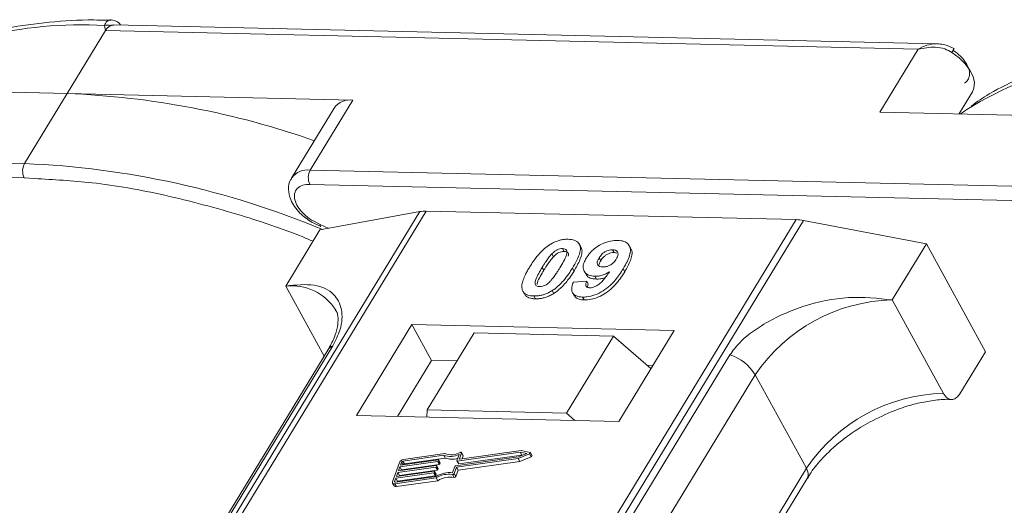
# Model space of a CAD drawing. Header units: millimetres. Extents: x 207 to 1682, y 260 to 1293.
# Tile 54 of 84: x 1095 to 1138, y 1212 to 1234. Entities that reach past the tile are written whole.
import ezdxf

# ---------------------------------------------------------------- set-up
doc = ezdxf.new("R2010")
doc.units = ezdxf.units.MM

msp = doc.modelspace()

# ---------------------------------------------------------------- linework, layer by layer
at = {"color": 7, "linetype": 'Continuous', "lineweight": 15}
for p, q in [((1096.862, 1230.393), (1098.543, 1233.155)), ((1098.543, 1233.155), (1098.506, 1233.373)), ((1098.543, 1233.155), (1134.151, 1232.338)), ((1134.978, 1232.577), (1098.908, 1233.404)), ((1134.151, 1232.338), (1132.47, 1229.576)), ((1084.343, 1230.68), (1096.862, 1230.393)), ((1096.862, 1230.393), (1094.995, 1227.324)), ((1109.381, 1230.106), (1096.862, 1230.393)), ((1135.939, 1229.496), (1136.531, 1230.469)), ((1108.567, 1229.76), (1106.7, 1226.691)), ((1107.514, 1227.037), (1109.381, 1230.106)), ((1132.47, 1229.576), (1144.989, 1229.288)), ((1094.995, 1227.324), (1059.387, 1228.141)), ((1059.373, 1227.519), (1094.981, 1226.702)), ((1094.981, 1226.702), (1095.435, 1226.668)), ((1143.122, 1226.219), (1107.514, 1227.037)), ((1107.5, 1226.414), (1143.107, 1225.597)), ((1112.314, 1225.218), (1090.633, 1189.588)), ((1090.903, 1189.582), (1112.599, 1225.239)), ((1107.936, 1224.413), (1112.314, 1225.218)), ((1112.599, 1225.239), (1128.816, 1224.867)), ((1128.816, 1224.867), (1107.119, 1189.21)), ((1107.452, 1189.202), (1129.132, 1224.832)), ((1107.579, 1224.749), (1107.974, 1224.572)), ((1107.948, 1224.653), (1107.585, 1224.841)), ((1108.326, 1224.484), (1107.948, 1224.653)), ((1129.132, 1224.832), (1134.514, 1223.803)), ((1107.936, 1224.413), (1106.442, 1221.957)), ((1119.373, 1223.669), (1119.304, 1223.795)), ((1121.56, 1223.604), (1121.491, 1223.73)), ((1133.02, 1221.347), (1134.514, 1223.803)), ((1134.514, 1223.803), (1137.1, 1219.075)), ((1118.103, 1223.365), (1118.172, 1223.239)), ((1118.575, 1223.599), (1118.644, 1223.473)), ((1120.83, 1223.423), (1120.761, 1223.549)), ((1120.83, 1223.423), (1120.957, 1223.397)), ((1120.175, 1223.19), (1120.244, 1223.064)), ((1117.681, 1222.775), (1117.75, 1222.649)), ((1119.074, 1222.613), (1119.005, 1222.739)), ((1119.521, 1222.61), (1119.59, 1222.484)), ((1119.986, 1222.386), (1120.055, 1222.26)), ((1121.297, 1222.584), (1121.228, 1222.71)), ((1106.442, 1221.957), (1108.125, 1218.883)), ((1119.046, 1222.131), (1119.63, 1222.17)), ((1119.63, 1222.17), (1119.698, 1222.044)), ((1116.886, 1221.658), (1116.955, 1221.532)), ((1117.311, 1221.521), (1117.38, 1221.395)), ((1118.118, 1221.756), (1118.187, 1221.63)), ((1119.01, 1221.666), (1119.079, 1221.54)), ((1119.444, 1221.472), (1119.513, 1221.346)), ((1135.261, 1217.25), (1133.02, 1221.347)), ((1111.973, 1220.275), (1109.546, 1216.285)), ((1123.466, 1220.011), (1111.973, 1220.275)), ((1111.973, 1220.275), (1112.835, 1218.699)), ((1114.696, 1219.901), (1112.642, 1216.525)), ((1120.801, 1219.761), (1114.696, 1219.901)), ((1118.747, 1216.385), (1120.801, 1219.761)), ((1120.801, 1219.761), (1122.446, 1218.334)), ((1121.039, 1216.021), (1123.466, 1220.011)), ((1093.19, 1194.173), (1108.503, 1219.339)), ((1108.289, 1219.152), (1092.976, 1193.987)), ((1125.907, 1218.939), (1110.594, 1193.774)), ((1135.98, 1217.233), (1137.1, 1219.075)), ((1112.835, 1218.699), (1111.342, 1216.244)), ((1113.949, 1218.673), (1112.835, 1218.699)), ((1122.532, 1218.476), (1122.275, 1218.482)), ((1111.702, 1192.897), (1127.015, 1218.062)), ((1129.257, 1213.965), (1127.015, 1218.062)), ((1112.642, 1216.525), (1112.618, 1216.214)), ((1118.747, 1216.385), (1112.642, 1216.525)), ((1119.115, 1216.065), (1118.747, 1216.385)), ((1109.546, 1216.285), (1121.039, 1216.021)), ((1113.42, 1214.611), (1111.603, 1214.353)), ((1116.715, 1214.675), (1113.955, 1214.283)), ((1114.056, 1214.381), (1114.148, 1214.638)), ((1116.759, 1214.748), (1114.073, 1214.367)), ((1114.217, 1214.53), (1114.148, 1214.656)), ((1114.148, 1214.638), (1114.217, 1214.512)), ((1116.632, 1214.394), (1117.123, 1214.601)), ((1116.638, 1214.462), (1117, 1214.614)), ((1117, 1214.614), (1116.715, 1214.675)), ((1116.784, 1214.549), (1116.715, 1214.675)), ((1117.147, 1214.666), (1116.759, 1214.748)), ((1117.123, 1214.601), (1117.192, 1214.475)), ((1117.232, 1214.53), (1117.163, 1214.656)), ((1111.428, 1214.227), (1111.122, 1213.376)), ((1113.103, 1214.263), (1111.443, 1214.027)), ((1111.468, 1214.098), (1113.129, 1214.334)), ((1111.519, 1214.24), (1111.468, 1214.098)), ((1111.588, 1214.115), (1111.519, 1214.24)), ((1113.366, 1214.536), (1111.578, 1214.282)), ((1111.578, 1214.282), (1111.647, 1214.156)), ((1111.647, 1214.156), (1113.435, 1214.41)), ((1113.172, 1214.137), (1113.103, 1214.263)), ((1113.145, 1214.319), (1113.133, 1214.284)), ((1113.201, 1214.158), (1113.133, 1214.284)), ((1113.214, 1214.203), (1113.145, 1214.329)), ((1113.214, 1214.193), (1113.145, 1214.319)), ((1113.201, 1214.158), (1113.214, 1214.193)), ((1113.435, 1214.41), (1113.366, 1214.536)), ((1113.879, 1214.07), (1116.638, 1214.462)), ((1113.922, 1214.009), (1116.632, 1214.394)), ((1113.939, 1214.298), (1114.037, 1214.572)), ((1113.939, 1214.288), (1114.008, 1214.162)), ((1114.024, 1214.157), (1113.955, 1214.283)), ((1113.991, 1213.883), (1116.701, 1214.268)), ((1114.024, 1214.157), (1116.784, 1214.549)), ((1114.064, 1214.367), (1114.056, 1214.381)), ((1114.17, 1214.381), (1114.217, 1214.512)), ((1116.701, 1214.268), (1116.632, 1214.394)), ((1116.701, 1214.268), (1117.192, 1214.475)), ((1116.784, 1214.549), (1116.824, 1214.54)), ((1112.925, 1213.767), (1111.265, 1213.531)), ((1111.29, 1213.602), (1112.95, 1213.837)), ((1111.354, 1213.779), (1111.29, 1213.602)), ((1113.014, 1214.015), (1111.354, 1213.779)), ((1111.423, 1213.653), (1111.354, 1213.779)), ((1111.379, 1213.85), (1113.04, 1214.086)), ((1111.443, 1214.027), (1111.379, 1213.85)), ((1111.423, 1213.653), (1113.083, 1213.889)), ((1111.512, 1213.901), (1111.443, 1214.027)), ((1111.5, 1213.867), (1111.512, 1213.901)), ((1111.512, 1213.901), (1113.172, 1214.137)), ((1112.994, 1213.64), (1112.925, 1213.767)), ((1112.967, 1213.823), (1112.954, 1213.787)), ((1113.023, 1213.661), (1112.954, 1213.787)), ((1113.036, 1213.706), (1112.967, 1213.832)), ((1112.967, 1213.823), (1113.036, 1213.697)), ((1113.083, 1213.889), (1113.014, 1214.015)), ((1113.056, 1214.071), (1113.043, 1214.036)), ((1113.112, 1213.91), (1113.043, 1214.036)), ((1113.125, 1213.954), (1113.056, 1214.08)), ((1113.125, 1213.945), (1113.056, 1214.071)), ((1113.112, 1213.91), (1113.125, 1213.945)), ((1113.751, 1213.775), (1113.85, 1214.049)), ((1113.824, 1213.735), (1113.922, 1214.009)), ((1113.893, 1213.609), (1113.824, 1213.735)), ((1113.893, 1213.609), (1113.991, 1213.883)), ((1113.991, 1213.883), (1113.922, 1214.009)), ((1129.257, 1213.965), (1114.096, 1189.05)), ((1111.123, 1213.321), (1111.192, 1213.195)), ((1111.265, 1213.531), (1111.214, 1213.389)), ((1111.214, 1213.389), (1111.229, 1213.36)), ((1111.221, 1213.289), (1113.038, 1213.547)), ((1111.29, 1213.163), (1111.221, 1213.289)), ((1111.247, 1213.36), (1113.035, 1213.614)), ((1111.334, 1213.405), (1111.265, 1213.531)), ((1111.29, 1213.163), (1113.107, 1213.421)), ((1111.321, 1213.371), (1111.334, 1213.405)), ((1111.334, 1213.405), (1112.994, 1213.64)), ((1111.411, 1213.619), (1111.423, 1213.653)), ((1113.023, 1213.661), (1113.036, 1213.697)), ((1113.107, 1213.421), (1113.038, 1213.547)), ((1113.747, 1213.693), (1113.816, 1213.567)), ((1114.394, 1189.043), (1129.29, 1213.524))]:
    msp.add_line(p, q, dxfattribs=at)
at = {"color": 7, "linetype": 'Continuous', "lineweight": 15, "flags": 128}
for points in [[(1136.531, 1230.469), (1136.598, 1230.628), (1136.618, 1230.872), (1136.559, 1231.141), (1136.422, 1231.422), (1136.216, 1231.702), (1135.95, 1231.965), (1135.638, 1232.2)], [(1136.291, 1229.695), (1136.247, 1229.665), (1136.003, 1229.495)], [(1114.094, 1214.661), (1114.106, 1214.665), (1114.118, 1214.667), (1114.129, 1214.667), (1114.138, 1214.665), (1114.144, 1214.661), (1114.149, 1214.654), (1114.15, 1214.647), (1114.148, 1214.638)], [(1117.147, 1214.666), (1117.156, 1214.662), (1117.162, 1214.656), (1117.165, 1214.647), (1117.163, 1214.638), (1117.157, 1214.627), (1117.148, 1214.617), (1117.137, 1214.608), (1117.123, 1214.601)], [(1113.129, 1214.334), (1113.133, 1214.334), (1113.137, 1214.334), (1113.14, 1214.333), (1113.143, 1214.331), (1113.145, 1214.329), (1113.146, 1214.326), (1113.146, 1214.323), (1113.145, 1214.319)], [(1113.955, 1214.283), (1113.951, 1214.283), (1113.947, 1214.283), (1113.944, 1214.284), (1113.941, 1214.286), (1113.939, 1214.288), (1113.938, 1214.291), (1113.938, 1214.294), (1113.939, 1214.298)], [(1114.073, 1214.367), (1114.068, 1214.367), (1114.064, 1214.367), (1114.061, 1214.368), (1114.058, 1214.37), (1114.056, 1214.372), (1114.055, 1214.375), (1114.055, 1214.378), (1114.056, 1214.381)], [(1117.192, 1214.475), (1117.206, 1214.482), (1117.217, 1214.491), (1117.226, 1214.501), (1117.232, 1214.511), (1117.234, 1214.521), (1117.232, 1214.53)], [(1112.95, 1213.837), (1112.955, 1213.838), (1112.959, 1213.837), (1112.962, 1213.836), (1112.965, 1213.835), (1112.967, 1213.832), (1112.968, 1213.829), (1112.968, 1213.826), (1112.967, 1213.823)], [(1113.04, 1214.086), (1113.044, 1214.086), (1113.048, 1214.086), (1113.051, 1214.085), (1113.054, 1214.083), (1113.056, 1214.081), (1113.057, 1214.078), (1113.057, 1214.075), (1113.056, 1214.071)], [(1111.221, 1213.289), (1111.195, 1213.287), (1111.172, 1213.29), (1111.151, 1213.296), (1111.135, 1213.306), (1111.124, 1213.32), (1111.118, 1213.337), (1111.117, 1213.356), (1111.122, 1213.376)], [(1111.214, 1213.389), (1111.212, 1213.382), (1111.212, 1213.376), (1111.214, 1213.37), (1111.218, 1213.366), (1111.223, 1213.362), (1111.23, 1213.36), (1111.238, 1213.359), (1111.247, 1213.36)]]:
    msp.add_lwpolyline(points, dxfattribs=at)
at = {"color": 7, "linetype": 'Continuous', "lineweight": 15}
for centre, radius, start, end in [((1097.434, 1215.617), 17.788, 86.5445, 121.4052), ((1098.63, 1233.009), 0.385, 70.0796, 108.8478), ((1134.975, 1232.666), 0.81, 324.8839, 338.0058), ((1145.56, 1214.513), 17.788, 86.5445, 121.4052), ((1095.447, 1193.544), 36.876, 70.6012, 87.8011), ((1109.257, 1229.268), 0.847, 81.5639, 144.4913), ((1095.588, 1226.999), 0.676, 151.2883, 206.0774), ((1093.458, 1189.467), 37.888, 67.3508, 87.6751), ((1107.39, 1226.197), 0.849, 81.6058, 144.0845), ((1108.107, 1226.712), 0.676, 151.2883, 206.0774), ((1112.559, 1223.836), 1.404, 88.3644, 100.0749), ((1108.062, 1224.623), 0.118, 165.0867, 215.6979), ((1128.764, 1222.945), 1.923, 78.9596, 88.4511), ((1106.683, 1219.65), 2.32, 32.7281, 95.9449), ((1133.188, 1213.91), 7.439, 91.2925, 146.0732), ((1108.701, 1218.895), 0.486, 114.0472, 148.0355), ((1125.265, 1216.99), 2.052, 31.4947, 71.765), ((1135.429, 1209.813), 7.439, 91.2925, 146.0732), ((1113.702, 1215.38), 0.819, 249.8549, 298.6145), ((1111.633, 1214.126), 0.229, 97.4207, 153.8527), ((1111.588, 1214.207), 0.0762, 97.4207, 153.8527), ((1111.657, 1214.08), 0.0769, 97.5763, 152.4403), ((1113.098, 1214.301), 0.0381, 277.4207, 333.8527), ((1113.167, 1214.175), 0.0381, 277.4207, 333.8527), ((1113.204, 1214.198), 0.011, 336.9348, 26.0002), ((1113.657, 1215.395), 0.907, 251.2927, 294.8085), ((1113.717, 1215.212), 0.85, 250.6487, 287.8017), ((1114.02, 1214.171), 0.0149, 216.6597, 287.1115), ((1114.198, 1214.521), 0.0214, 336.1246, 26.8104), ((1112.92, 1213.804), 0.0381, 277.4207, 333.8527), ((1113.009, 1214.053), 0.0381, 277.4207, 333.8527), ((1113.638, 1212.607), 1.173, 84.4424, 120.9301), ((1113.078, 1213.926), 0.0381, 277.4207, 333.8527), ((1113.115, 1213.949), 0.011, 336.9348, 26.0002), ((1113.757, 1213.766), 0.0736, 261.7629, 334.647), ((1113.884, 1214.033), 0.0381, 97.4207, 153.8527), ((1128.915, 1213.717), 0.422, 332.7392, 35.9387), ((1112.989, 1213.678), 0.0381, 277.4207, 333.8527), ((1113.026, 1213.701), 0.011, 336.9348, 26.0002), ((1113.58, 1212.71), 0.998, 80.3986, 122.9491), ((1113.649, 1212.584), 0.998, 80.3986, 122.9491), ((1113.826, 1213.64), 0.0736, 261.7629, 334.647), ((1111.264, 1213.248), 0.0892, 216.6597, 287.1115)]:
    msp.add_arc(centre, radius, start, end, dxfattribs=at)
for points, knots in [([(1098.798, 1233.605), (1098.457, 1233.613), (1097.442, 1233.637), (1095.839, 1233.517), (1093.996, 1233.25), (1092.253, 1232.824), (1090.627, 1232.238), (1089.314, 1231.62), (1088.612, 1231.136), (1088.352, 1230.958)], [0, 0, 0, 0, 0.082192, 0.244094, 0.406946, 0.570776, 0.735755, 0.902211, 1, 1, 1, 1]), ([(1098.506, 1233.373), (1098.516, 1233.406), (1098.537, 1233.478), (1098.604, 1233.56), (1098.691, 1233.609), (1098.758, 1233.633), (1098.796, 1233.622), (1098.799, 1233.621)], [0, 0, 0, 0, 0.2169636, 0.4741671, 0.7154281, 0.9711189, 1, 1, 1, 1]), ([(1099.206, 1233.397), (1099.199, 1233.408), (1099.16, 1233.465), (1099.064, 1233.538), (1098.928, 1233.61), (1098.835, 1233.619), (1098.789, 1233.624)], [0, 0, 0, 0, 0.066072, 0.374284, 0.687294, 1, 1, 1, 1]), ([(1098.908, 1233.393), (1098.869, 1233.395), (1098.82, 1233.398), (1098.772, 1233.376), (1098.762, 1233.371)], [0, 0, 0, 0, 0.778572, 1, 1, 1, 1]), ([(1134.151, 1232.338), (1134.277, 1232.405), (1134.53, 1232.538), (1134.804, 1232.564), (1134.94, 1232.577)], [0, 0, 0, 0, 0.500456, 1, 1, 1, 1]), ([(1135.638, 1232.2), (1135.534, 1232.254), (1135.304, 1232.375), (1134.783, 1232.459), (1134.398, 1232.385), (1134.151, 1232.338)], [0, 0, 0, 0, 0.2270634, 0.5015869, 1, 1, 1, 1]), ([(1135.727, 1232.363), (1135.578, 1232.436), (1135.339, 1232.554), (1135.078, 1232.57), (1134.979, 1232.577)], [0, 0, 0, 0, 0.6234767, 1, 1, 1, 1]), ([(1146.925, 1232.501), (1146.583, 1232.509), (1145.569, 1232.533), (1143.966, 1232.413), (1142.122, 1232.146), (1140.38, 1231.72), (1138.754, 1231.134), (1137.441, 1230.515), (1136.738, 1230.032), (1136.478, 1229.853)], [0, 0, 0, 0, 0.082192, 0.244094, 0.406946, 0.570776, 0.735755, 0.902211, 1, 1, 1, 1]), ([(1136.188, 1230.852), (1136.242, 1230.895), (1136.352, 1230.984), (1136.418, 1231.184), (1136.407, 1231.416), (1136.329, 1231.584), (1136.291, 1231.666)], [0, 0, 0, 0, 0.245513, 0.5, 0.754487, 1, 1, 1, 1]), ([(1095.435, 1226.668), (1096.265, 1226.622), (1098.107, 1226.521), (1101.158, 1225.98), (1104.252, 1225.147), (1106.437, 1224.428), (1107.478, 1223.988), (1107.637, 1223.921)], [0, 0, 0, 0, 0.216275, 0.479557, 0.750255, 0.961851, 1, 1, 1, 1]), ([(1106.714, 1226.688), (1106.697, 1226.667), (1106.583, 1226.535), (1106.544, 1226.186), (1106.628, 1225.786), (1106.821, 1225.438), (1107.106, 1225.083), (1107.396, 1224.878), (1107.579, 1224.749)], [0, 0, 0, 0, 0.037615, 0.241517, 0.451999, 0.598171, 0.747954, 1, 1, 1, 1]), ([(1107.585, 1224.841), (1107.582, 1224.843), (1107.448, 1224.912), (1107.219, 1225.117), (1106.961, 1225.422), (1106.824, 1225.734), (1106.81, 1226.017), (1106.928, 1226.245), (1107.164, 1226.394), (1107.39, 1226.408), (1107.5, 1226.414)], [0, 0, 0, 0, 0.003628, 0.149327, 0.295025, 0.432885, 0.570744, 0.716442, 0.862141, 1, 1, 1, 1]), ([(1117.129, 1222.787), (1117.18, 1222.869), (1117.297, 1223.055), (1117.547, 1223.379), (1117.805, 1223.636), (1117.997, 1223.76), (1118.017, 1223.774)], [0, 0, 0, 0, 0.236731, 0.537555, 0.949668, 1, 1, 1, 1]), ([(1118.017, 1223.774), (1118.068, 1223.804), (1118.171, 1223.865), (1118.335, 1223.933), (1118.502, 1223.981), (1118.638, 1224.001), (1118.745, 1224.008), (1118.798, 1224.008), (1118.824, 1224.008)], [0, 0, 0, 0, 0.193776, 0.3936, 0.587864, 0.788908, 0.894169, 1, 1, 1, 1]), ([(1118.824, 1224.008), (1118.918, 1224), (1119.105, 1223.983), (1119.284, 1223.855), (1119.37, 1223.67), (1119.326, 1223.298), (1119.141, 1222.976), (1119.005, 1222.739)], [0, 0, 0, 0, 0.147566, 0.296688, 0.431278, 0.580404, 1, 1, 1, 1]), ([(1119.074, 1222.613), (1119.122, 1222.695), (1119.272, 1222.951), (1119.417, 1223.288), (1119.439, 1223.566), (1119.378, 1223.641), (1119.361, 1223.662)], [0, 0, 0, 0, 0.220552, 0.687786, 0.91457, 1, 1, 1, 1]), ([(1119.608, 1223.178), (1119.664, 1223.261), (1119.776, 1223.426), (1120.037, 1223.656), (1120.349, 1223.834), (1120.688, 1223.947), (1120.892, 1223.954), (1120.999, 1223.958)], [0, 0, 0, 0, 0.197927, 0.397728, 0.597413, 0.790584, 1, 1, 1, 1]), ([(1120.999, 1223.958), (1121.092, 1223.949), (1121.279, 1223.932), (1121.462, 1223.802), (1121.558, 1223.61), (1121.53, 1223.277), (1121.379, 1222.964), (1121.249, 1222.746), (1121.228, 1222.71)], [0, 0, 0, 0, 0.148288, 0.297745, 0.443713, 0.607791, 0.934708, 1, 1, 1, 1]), ([(1117.681, 1222.775), (1117.707, 1222.816), (1117.757, 1222.897), (1117.829, 1223.008), (1117.896, 1223.107), (1117.959, 1223.194), (1118.026, 1223.28), (1118.077, 1223.337), (1118.103, 1223.365)], [0, 0, 0, 0, 0.2059417, 0.4119594, 0.558149, 0.7045024, 0.8518015, 1, 1, 1, 1]), ([(1117.75, 1222.649), (1117.776, 1222.689), (1117.826, 1222.771), (1117.898, 1222.882), (1117.965, 1222.981), (1118.028, 1223.067), (1118.095, 1223.154), (1118.146, 1223.211), (1118.172, 1223.239)], [0, 0, 0, 0, 0.205942, 0.411959, 0.558149, 0.704502, 0.851801, 1, 1, 1, 1]), ([(1118.103, 1223.365), (1118.146, 1223.407), (1118.215, 1223.476), (1118.34, 1223.551), (1118.454, 1223.59), (1118.531, 1223.598), (1118.571, 1223.599), (1118.575, 1223.599)], [0, 0, 0, 0, 0.334804, 0.542561, 0.750382, 0.970721, 1, 1, 1, 1]), ([(1118.172, 1223.239), (1118.215, 1223.281), (1118.284, 1223.35), (1118.409, 1223.425), (1118.523, 1223.464), (1118.6, 1223.472), (1118.64, 1223.473), (1118.644, 1223.473)], [0, 0, 0, 0, 0.334804, 0.542561, 0.750382, 0.970721, 1, 1, 1, 1]), ([(1118.575, 1223.599), (1118.614, 1223.595), (1118.684, 1223.587), (1118.75, 1223.538), (1118.776, 1223.445), (1118.742, 1223.275), (1118.62, 1223.034), (1118.51, 1222.85), (1118.455, 1222.757)], [0, 0, 0, 0, 0.104614, 0.188814, 0.273512, 0.444127, 0.719481, 1, 1, 1, 1]), ([(1118.644, 1223.473), (1118.683, 1223.469), (1118.753, 1223.461), (1118.818, 1223.411), (1118.841, 1223.344), (1118.829, 1223.29), (1118.823, 1223.264)], [0, 0, 0, 0, 0.293658, 0.530016, 0.767769, 1, 1, 1, 1]), ([(1120.175, 1223.19), (1120.21, 1223.243), (1120.267, 1223.328), (1120.387, 1223.436), (1120.506, 1223.5), (1120.636, 1223.543), (1120.716, 1223.547), (1120.761, 1223.549)], [0, 0, 0, 0, 0.2913202, 0.4655393, 0.6416315, 0.798664, 1, 1, 1, 1]), ([(1120.244, 1223.064), (1120.279, 1223.117), (1120.336, 1223.201), (1120.456, 1223.31), (1120.575, 1223.374), (1120.705, 1223.417), (1120.785, 1223.421), (1120.83, 1223.423)], [0, 0, 0, 0, 0.29132, 0.465539, 0.641632, 0.798664, 1, 1, 1, 1]), ([(1120.761, 1223.549), (1120.807, 1223.543), (1120.9, 1223.532), (1120.981, 1223.458), (1121.014, 1223.358), (1120.987, 1223.245), (1120.946, 1223.171), (1120.927, 1223.137)], [0, 0, 0, 0, 0.207955, 0.420406, 0.62732, 0.827707, 1, 1, 1, 1]), ([(1121.297, 1222.584), (1121.345, 1222.666), (1121.49, 1222.913), (1121.618, 1223.247), (1121.626, 1223.51), (1121.563, 1223.583), (1121.549, 1223.598)], [0, 0, 0, 0, 0.227122, 0.68486, 0.934898, 1, 1, 1, 1]), ([(1116.807, 1221.789), (1116.799, 1221.823), (1116.783, 1221.891), (1116.794, 1222.038), (1116.844, 1222.229), (1116.934, 1222.437), (1117.032, 1222.624), (1117.096, 1222.733), (1117.129, 1222.787)], [0, 0, 0, 0, 0.118441, 0.239346, 0.459593, 0.684925, 0.84224, 1, 1, 1, 1]), ([(1119.986, 1222.386), (1119.894, 1222.395), (1119.707, 1222.415), (1119.536, 1222.554), (1119.458, 1222.746), (1119.491, 1222.966), (1119.573, 1223.114), (1119.608, 1223.178)], [0, 0, 0, 0, 0.210189, 0.421773, 0.623603, 0.837034, 1, 1, 1, 1]), ([(1120.329, 1222.793), (1120.282, 1222.797), (1120.196, 1222.806), (1120.114, 1222.866), (1120.083, 1222.949), (1120.103, 1223.061), (1120.148, 1223.142), (1120.175, 1223.19)], [0, 0, 0, 0, 0.213937, 0.398075, 0.583091, 0.751666, 1, 1, 1, 1]), ([(1120.162, 1222.842), (1120.164, 1222.868), (1120.171, 1222.938), (1120.216, 1223.015), (1120.244, 1223.064)], [0, 0, 0, 0, 0.366323, 1, 1, 1, 1]), ([(1120.927, 1223.137), (1120.894, 1223.088), (1120.839, 1223.007), (1120.714, 1222.905), (1120.587, 1222.839), (1120.452, 1222.797), (1120.37, 1222.794), (1120.329, 1222.793)], [0, 0, 0, 0, 0.267394, 0.447214, 0.627122, 0.813065, 1, 1, 1, 1]), ([(1117.56, 1221.931), (1117.514, 1221.937), (1117.44, 1221.947), (1117.381, 1222.003), (1117.363, 1222.098), (1117.399, 1222.268), (1117.524, 1222.508), (1117.629, 1222.685), (1117.681, 1222.775)], [0, 0, 0, 0, 0.12537, 0.20229, 0.279179, 0.464758, 0.730582, 1, 1, 1, 1]), ([(1117.453, 1222.016), (1117.457, 1222.05), (1117.472, 1222.166), (1117.596, 1222.383), (1117.699, 1222.56), (1117.75, 1222.649)], [0, 0, 0, 0, 0.166989, 0.580698, 1, 1, 1, 1]), ([(1118.455, 1222.757), (1118.43, 1222.716), (1118.379, 1222.634), (1118.308, 1222.523), (1118.24, 1222.424), (1118.177, 1222.337), (1118.11, 1222.25), (1118.058, 1222.193), (1118.032, 1222.164)], [0, 0, 0, 0, 0.20527, 0.410616, 0.55715, 0.703844, 0.851471, 1, 1, 1, 1]), ([(1119.005, 1222.739), (1118.953, 1222.657), (1118.836, 1222.471), (1118.592, 1222.154), (1118.335, 1221.899), (1118.145, 1221.774), (1118.118, 1221.756)], [0, 0, 0, 0, 0.237281, 0.538591, 0.932677, 1, 1, 1, 1]), ([(1118.187, 1221.63), (1118.235, 1221.662), (1118.333, 1221.728), (1118.496, 1221.867), (1118.669, 1222.046), (1118.829, 1222.247), (1118.963, 1222.437), (1119.037, 1222.554), (1119.074, 1222.613)], [0, 0, 0, 0, 0.118595, 0.239509, 0.447458, 0.659935, 0.829685, 1, 1, 1, 1]), ([(1121.228, 1222.71), (1121.176, 1222.628), (1121.02, 1222.382), (1120.747, 1222.042), (1120.357, 1221.735), (1119.995, 1221.555), (1119.678, 1221.476), (1119.506, 1221.473), (1119.444, 1221.472)], [0, 0, 0, 0, 0.142337, 0.429127, 0.589943, 0.751205, 0.909895, 1, 1, 1, 1]), ([(1119.513, 1221.346), (1119.614, 1221.35), (1119.816, 1221.358), (1120.151, 1221.467), (1120.481, 1221.645), (1120.858, 1221.96), (1121.111, 1222.289), (1121.259, 1222.524), (1121.297, 1222.584)], [0, 0, 0, 0, 0.14324, 0.28761, 0.430449, 0.591135, 0.89544, 1, 1, 1, 1]), ([(1119.602, 1222.49), (1119.615, 1222.461), (1119.657, 1222.366), (1119.818, 1222.28), (1119.985, 1222.266), (1120.055, 1222.26)], [0, 0, 0, 0, 0.20752, 0.66568, 1, 1, 1, 1]), ([(1119.764, 1221.88), (1119.805, 1221.882), (1119.887, 1221.887), (1120.033, 1221.946), (1120.197, 1222.048), (1120.411, 1222.268), (1120.541, 1222.452), (1120.631, 1222.579)], [0, 0, 0, 0, 0.112015, 0.224355, 0.367768, 0.565827, 1, 1, 1, 1]), ([(1120.631, 1222.579), (1120.579, 1222.55), (1120.475, 1222.491), (1120.336, 1222.439), (1120.226, 1222.409), (1120.145, 1222.394), (1120.064, 1222.386), (1120.012, 1222.386), (1119.986, 1222.386)], [0, 0, 0, 0, 0.243491, 0.496266, 0.61821, 0.741704, 0.870158, 1, 1, 1, 1]), ([(1108.503, 1219.339), (1108.621, 1219.573), (1108.922, 1220.173), (1108.934, 1220.968), (1108.579, 1221.673), (1107.764, 1222.088), (1106.881, 1222.001), (1106.442, 1221.957)], [0, 0, 0, 0, 0.125713, 0.321276, 0.524466, 0.763484, 1, 1, 1, 1]), ([(1118.032, 1222.164), (1117.989, 1222.122), (1117.92, 1222.054), (1117.796, 1221.979), (1117.684, 1221.941), (1117.606, 1221.931), (1117.566, 1221.931), (1117.56, 1221.931)], [0, 0, 0, 0, 0.333678, 0.540413, 0.747264, 0.961209, 1, 1, 1, 1]), ([(1119.444, 1221.472), (1119.351, 1221.482), (1119.182, 1221.498), (1119.024, 1221.615), (1118.955, 1221.791), (1118.984, 1221.975), (1119.032, 1222.098), (1119.046, 1222.131)], [0, 0, 0, 0, 0.242788, 0.438865, 0.634801, 0.900936, 1, 1, 1, 1]), ([(1119.63, 1222.17), (1119.609, 1222.121), (1119.578, 1222.045), (1119.589, 1221.955), (1119.635, 1221.906), (1119.7, 1221.884), (1119.746, 1221.881), (1119.764, 1221.88)], [0, 0, 0, 0, 0.3447142, 0.5290593, 0.7142089, 0.8921959, 1, 1, 1, 1]), ([(1119.659, 1221.903), (1119.662, 1221.929), (1119.666, 1221.974), (1119.689, 1222.023), (1119.698, 1222.044)], [0, 0, 0, 0, 0.569737, 1, 1, 1, 1]), ([(1120.055, 1222.26), (1120.105, 1222.261), (1120.205, 1222.263), (1120.338, 1222.292), (1120.416, 1222.319), (1120.438, 1222.327)], [0, 0, 0, 0, 0.409454, 0.83528, 1, 1, 1, 1]), ([(1117.311, 1221.521), (1117.264, 1221.524), (1117.169, 1221.529), (1117.043, 1221.559), (1116.935, 1221.61), (1116.868, 1221.673), (1116.828, 1221.735), (1116.814, 1221.771), (1116.807, 1221.789)], [0, 0, 0, 0, 0.192635, 0.388697, 0.582015, 0.783044, 0.890959, 1, 1, 1, 1]), ([(1116.959, 1221.535), (1116.971, 1221.521), (1117.006, 1221.482), (1117.098, 1221.439), (1117.203, 1221.411), (1117.301, 1221.399), (1117.354, 1221.396), (1117.38, 1221.395)], [0, 0, 0, 0, 0.143925, 0.415852, 0.697483, 0.848301, 1, 1, 1, 1]), ([(1118.118, 1221.756), (1118.067, 1221.726), (1117.964, 1221.665), (1117.8, 1221.596), (1117.633, 1221.549), (1117.498, 1221.528), (1117.39, 1221.521), (1117.338, 1221.521), (1117.311, 1221.521)], [0, 0, 0, 0, 0.193769, 0.393564, 0.587886, 0.789131, 0.894283, 1, 1, 1, 1]), ([(1117.38, 1221.395), (1117.429, 1221.396), (1117.527, 1221.396), (1117.686, 1221.419), (1117.852, 1221.464), (1117.992, 1221.521), (1118.104, 1221.579), (1118.159, 1221.613), (1118.187, 1221.63)], [0, 0, 0, 0, 0.193594, 0.390501, 0.584817, 0.78683, 0.892868, 1, 1, 1, 1]), ([(1119.082, 1221.542), (1119.118, 1221.494), (1119.187, 1221.402), (1119.361, 1221.355), (1119.475, 1221.348), (1119.513, 1221.346)], [0, 0, 0, 0, 0.4158523, 0.8021376, 1, 1, 1, 1]), ([(1133.02, 1221.347), (1132.389, 1221.416), (1131.128, 1221.552), (1129.082, 1221.129), (1127.448, 1220.379), (1126.385, 1219.592), (1126.036, 1219.116), (1125.907, 1218.939)], [0, 0, 0, 0, 0.249096, 0.498243, 0.745205, 0.90541, 1, 1, 1, 1]), ([(1108.626, 1220.902), (1108.638, 1220.886), (1108.706, 1220.793), (1108.743, 1220.589), (1108.726, 1220.185), (1108.592, 1219.704), (1108.386, 1219.332), (1108.286, 1219.151)], [0, 0, 0, 0, 0.054359, 0.333223, 0.559722, 0.78604, 1, 1, 1, 1]), ([(1135.98, 1217.233), (1135.934, 1217.171), (1135.842, 1217.047), (1135.671, 1216.972), (1135.499, 1216.993), (1135.357, 1217.097), (1135.289, 1217.207), (1135.261, 1217.25)], [0, 0, 0, 0, 0.2146939, 0.4293877, 0.6440816, 0.8587754, 1, 1, 1, 1]), ([(1132.045, 1215.999), (1132.395, 1216.175), (1132.887, 1216.422), (1133.625, 1216.68), (1134.239, 1216.851), (1134.922, 1216.96), (1135.388, 1217.001), (1135.597, 1216.982), (1135.612, 1216.981)], [0, 0, 0, 0, 0.288391, 0.40474, 0.594322, 0.785544, 0.984773, 1, 1, 1, 1]), ([(1129.306, 1213.526), (1129.355, 1213.611), (1129.525, 1213.911), (1129.932, 1214.389), (1130.459, 1214.903), (1131.014, 1215.351), (1131.541, 1215.713), (1131.91, 1215.922), (1132.045, 1215.999)], [0, 0, 0, 0, 0.097286, 0.340622, 0.525469, 0.686972, 0.885597, 1, 1, 1, 1])]:
    msp.add_open_spline(points, degree=3, knots=knots, dxfattribs=at)
for points in [[(1098.762, 1233.371), (1098.721, 1233.346), (1098.641, 1233.297), (1098.576, 1233.202), (1098.543, 1233.155)], [(1135.672, 1232.303), (1135.802, 1232.207), (1136.063, 1232.016), (1136.215, 1231.783), (1136.291, 1231.666)]]:
    msp.add_open_spline(points, degree=3, dxfattribs=at)

doc.saveas('drawing.dxf')
